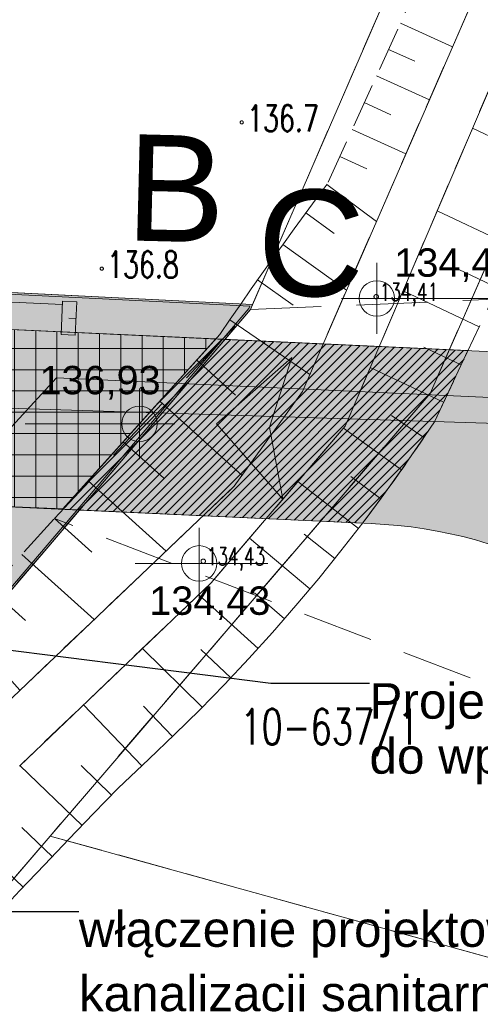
# Model space of a CAD drawing. Header units: centimetres. Extents: x -29333 to 403204, y -464147 to 16641.
# Tile 100 of 134: x 67995 to 69295, y -9830 to -7053. Entities that reach past the tile are written whole.
import ezdxf
from ezdxf.xclip import XClip

# ---------------------------------------------------------------- set-up
doc = ezdxf.new("R2010")
doc.units = ezdxf.units.CM
doc.header["$MEASUREMENT"] = 0
doc.header["$XCLIPFRAME"] = 0
for name, pattern in [('1_OTRK', [175, 125, -50]), ('1_OTRKG', [175, 125, -50]), ('EGKK', [200, 150, -50]), ('Przerywana BARDZO długa', [300, 200, -100])]:
    doc.linetypes.add(name, pattern=pattern)
for name, color, linetype in [('2010 Mlawa_628_1_mdcp_plus_zakres obcięta_13_2020_WYS_SZCZEG_T_0', 7, 'Continuous'), ('2010 Mlawa_628_1_mdcp_plus_zakres obcięta_13_Dzialki', 7, 'Continuous'), ('2010 Mlawa_628_1_mdcp_plus_zakres obcięta_13_Kontury', 7, 'Continuous'), ('2010 Mlawa_628_1_mdcp_plus_zakres obcięta_13_Numery_dzialek', 7, 'Continuous'), ('2010 Mlawa_628_1_mdcp_plus_zakres obcięta_13_OTR_L_1', 7, 'Continuous'), ('2010 Mlawa_628_1_mdcp_plus_zakres obcięta_13_OTR_T_1', 7, 'Continuous'), ('2010 Mlawa_628_1_mdcp_plus_zakres obcięta_13_OTW_L_0', 7, 'Continuous'), ('810-G Ogólne', 7, 'Continuous'), ('IE_Zasilanie#1', 7, 'Continuous'), ('MAPA MDCP', 7, 'Continuous'), ('MF_S kanalizacja', 7, 'Continuous'), ('MF_S przyłącze wodociagowe', 7, 'Continuous'), ('PROJEKTOWANE DROGI', 7, 'Continuous'), ('PZT NOWE', 7, 'Continuous'), ('PZT NOWE PAB', 7, 'Continuous'), ('rexp_Oprawy', 7, 'Continuous'), ('TEREN', 7, 'Continuous')]:
    doc.layers.add(name, color=color, linetype=linetype)
doc.styles.add('GENERATED_STYLE_1', font='arial.ttf')
doc.styles.add('GENERATED_STYLE_11', font='arial.ttf')
doc.styles.add('GENERATED_STYLE_2', font='Simplex.shx')
doc.dimstyles.new('GENERATED_STYLE__5', dxfattribs={"dimtxt": 0.18, "dimasz": 182.4, "dimexe": 0.18, "dimexo": 0.0625, "dimgap": 0.09, "dimtad": 0, "dimtih": 1, "dimtoh": 1, "dimdec": 4, "dimzin": 0, "dimdsep": 46, "dimcen": 0.09, "dimadec": 0, "dimazin": 0, "dimtfac": 1, "dimtdec": 4, "dimtmove": 0, "dimatfit": 3, "dimldrblk": 'ARROWHEAD_11', "dimfxl": 1, "dimtolj": 1, "dimtzin": 0, "dimarcsym": 0})
doc.dimstyles.new('GENERATED_STYLE__6', dxfattribs={"dimtxt": 0.18, "dimasz": 145.92, "dimexe": 0.18, "dimexo": 0.0625, "dimgap": 0.09, "dimtad": 0, "dimtih": 1, "dimtoh": 1, "dimdec": 4, "dimzin": 0, "dimdsep": 46, "dimcen": 0.09, "dimadec": 0, "dimazin": 0, "dimtfac": 1, "dimtdec": 4, "dimtmove": 0, "dimatfit": 3, "dimldrblk": 'ARROWHEAD_5', "dimfxl": 1, "dimtolj": 1, "dimtzin": 0, "dimarcsym": 0})

# ---------------------------------------------------------------- blocks, each defined once
blk = doc.blocks.new('Rysunek_4_13', base_point=(-745725621.2, -588524063.1))
at = {"layer": '2010 Mlawa_628_1_mdcp_plus_zakres obcięta_13_2020_WYS_SZCZEG_T_0', "color": 7, "linetype": 'Continuous', "lineweight": 18}
for centre in [(69000.8, -7834.1), (68512.8, -8580.1)]:
    blk.add_circle(centre, 6.25, dxfattribs=at)
at = {"layer": '2010 Mlawa_628_1_mdcp_plus_zakres obcięta_13_Dzialki', "color": 7, "linetype": 'Continuous', "lineweight": 18}
for p, q in [((72292.8, -972.1), (69152.8, -8107.1)), ((70650.8, -3250.1), (68651.8, -7856.1)), ((63157.8, -7583.1), (68651.8, -7856.1)), ((68651.8, -7856.1), (68645.8, -7870.1)), ((68645.8, -7870.1), (62019.8, -15641.1)), ((69152.8, -8107.1), (68080.8, -9355.1)), ((68080.8, -9355.1), (61356.8, -17185.1)), ((68080.8, -9355.1), (69574.8, -9769.1))]:
    blk.add_line(p, q, dxfattribs=at)
at = {"layer": '2010 Mlawa_628_1_mdcp_plus_zakres obcięta_13_Kontury', "color": 3, "linetype": 'EGKK', "lineweight": 18}
for p, q in [((72292.8, -972.1), (69152.8, -8107.1)), ((68645.8, -7870.1), (70650.8, -3250.1)), ((62019.8, -15641.1), (68645.8, -7870.1)), ((69152.8, -8107.1), (68080.8, -9355.1)), ((68080.8, -9355.1), (61356.8, -17185.1)), ((69574.8, -9769.1), (68080.8, -9355.1))]:
    blk.add_line(p, q, dxfattribs=at)
at = {"layer": '2010 Mlawa_628_1_mdcp_plus_zakres obcięta_13_OTR_L_1', "color": 7, "linetype": '1_OTRKG', "lineweight": 18}
for p, q in [((69279, -6601.3), (68862.5, -7516.6)), ((69165.2, -8186.6), (69630.4, -7201.2)), ((68862.5, -7516.6), (68831.3, -7558.4)), ((68831.3, -7558.4), (68800.3, -7600.3)), ((68800.3, -7600.3), (68769.5, -7642.4)), ((68769.5, -7642.4), (68738.9, -7684.6)), ((68738.9, -7684.6), (68708.5, -7726.9)), ((68708.5, -7726.9), (68678.3, -7769.4)), ((68678.3, -7769.4), (68648.3, -7812)), ((68648.3, -7812), (68618.5, -7854.8)), ((68618.5, -7854.8), (68588.8, -7897.7)), ((68588.8, -7897.7), (68559.4, -7940.8)), ((68559.4, -7940.8), (67866.7, -8710.7)), ((69137.5, -8228.1), (69165.2, -8186.6)), ((69080.8, -8310.5), (69137.5, -8228.1)), ((69022.5, -8391.8), (69080.8, -8310.5)), ((68962.7, -8471.9), (69022.5, -8391.8)), ((68901.4, -8550.9), (68962.7, -8471.9)), ((68838.6, -8628.7), (68901.4, -8550.9)), ((68774.3, -8705.3), (68838.6, -8628.7)), ((68708.6, -8780.7), (68774.3, -8705.3)), ((68641.4, -8854.8), (68708.6, -8780.7)), ((68572.9, -8927.6), (68641.4, -8854.8)), ((68502.9, -8999.1), (68572.9, -8927.6)), ((68431.6, -9069.2), (68502.9, -8999.1)), ((68359, -9138), (68431.6, -9069.2)), ((68273, -9220.3), (68359, -9138)), ((68203.1, -9291.9), (68273, -9220.3)), ((68133.6, -9363.7), (68203.1, -9291.9)), ((68064.5, -9436), (68133.6, -9363.7)), ((67995.7, -9508.6), (68064.5, -9436)), ((67927.3, -9581.5), (67995.7, -9508.6))]:
    blk.add_line(p, q, dxfattribs=at)
at = {"layer": '2010 Mlawa_628_1_mdcp_plus_zakres obcięta_13_OTR_L_1', "color": 7, "linetype": '1_OTRK', "lineweight": 18}
for p, q in [((68792.6, -8101.2), (69420.3, -6660.6)), ((69548.2, -6714.3), (68913.3, -8199.3)), ((68600.4, -8368.5), (68792.6, -8101.2)), ((68913.3, -8199.3), (68535.3, -8641)), ((67866.2, -9066.8), (68600.4, -8368.5)), ((68535.3, -8641), (67993.9, -9157.9))]:
    blk.add_line(p, q, dxfattribs=at)
at = {"layer": '2010 Mlawa_628_1_mdcp_plus_zakres obcięta_13_OTR_L_1', "color": 7, "linetype": 'Continuous', "lineweight": 18}
for p, q in [((69069.1, -7062.4), (69216.1, -7129.3)), ((69035.4, -7136.5), (69109.5, -7170.2)), ((69001.5, -7211.2), (69150.8, -7279.1)), ((68967.2, -7286.5), (69042.5, -7320.7)), ((69504.4, -7468.1), (69272.7, -7358.7)), ((68932.7, -7362.3), (69084.4, -7431.4)), ((68897.9, -7438.8), (68974.4, -7473.7)), ((68861.4, -7518), (69001.2, -7622.4)), ((68802.6, -7597.2), (68881.9, -7655.8)), ((69396, -7697.7), (69172.8, -7592.3)), ((68737.5, -7686.5), (68917.1, -7815.4)), ((69343.3, -7809.3), (69233.8, -7757.6)), ((68666, -7786.9), (68766.8, -7857.9)), ((69291.6, -7918.8), (69076.6, -7817.3)), ((68587.9, -7899), (68813.5, -8053.2)), ((69240.9, -8026.3), (69135.3, -7976.5)), ((68494.5, -8013), (68604.2, -8111.7)), ((69191, -8131.8), (68983.9, -8034.1)), ((68390, -8129.1), (68622.3, -8338.1)), ((69135.2, -8231.4), (69044.2, -8168.8)), ((69072.3, -8322.3), (68908.5, -8204.9)), ((68287.1, -8243.4), (68401.4, -8346.3)), ((68188.2, -8353.4), (68408.2, -8551.4)), ((68950.4, -8487.8), (68779.8, -8355.4)), ((69013.4, -8404), (68929.4, -8341.4)), ((68092.9, -8459.3), (68198.8, -8554.6)), ((68813.9, -8658.1), (68643.3, -8514.9)), ((68883.7, -8572.8), (68798, -8503.6)), ((68001.2, -8561.2), (68205, -8744.5)), ((67913, -8659.3), (68011.1, -8747.5)), ((68667.5, -8826), (68500.3, -8674.5)), ((68741.6, -8742.8), (68657.6, -8669.5)), ((67821.9, -8751.2), (67995.7, -8943.6)), ((68509.9, -8992), (68340.9, -8826.7)), ((68590.7, -8908.7), (68506.2, -8829.1)), ((68339.3, -9156.9), (68174.9, -8985.1)), ((68425.6, -9074.9), (68343.8, -8988.5)), ((68170.7, -9325.4), (67995.7, -9156.2)), ((68254, -9239.8), (68168.6, -9156.2)), ((68004.7, -9499.1), (67836.8, -9340)), ((68086.3, -9413.1), (68000.7, -9331.2))]:
    blk.add_line(p, q, dxfattribs=at)
at = {"layer": '2010 Mlawa_628_1_mdcp_plus_zakres obcięta_13_OTR_T_1', "color": 7, "linetype": 'Continuous', "lineweight": 18}
for centre in [(68621.4, -7342.4), (68226.5, -7755)]:
    blk.add_circle(centre, 4.5, dxfattribs=at)
at = {"layer": '2010 Mlawa_628_1_mdcp_plus_zakres obcięta_13_OTW_L_0', "color": 141, "linetype": 'Continuous', "lineweight": 18, "true_color": 0x59d9ff}
for p, q in [((69420.3, -6660.6), (68792.6, -8101.2)), ((68913.3, -8199.3), (69548.2, -6714.3)), ((68792.6, -8101.2), (68600.4, -8368.5)), ((68535.3, -8641), (68913.3, -8199.3)), ((68600.4, -8368.5), (67866.2, -9066.8)), ((67993.9, -9157.9), (68535.3, -8641))]:
    blk.add_line(p, q, dxfattribs=at)
at = {"layer": '2010 Mlawa_628_1_mdcp_plus_zakres obcięta_13_2020_WYS_SZCZEG_T_0', "color": 7, "linetype": 'Continuous', "lineweight": 18, "char_height": 50, "attachment_point": 7, "style": 'GENERATED_STYLE_2'}
for s, insert in [('\\A1;{\\W0.700000x;\\pql;\\FSimplex.shx;134,41}', (69010.8, -7860.7)), ('\\A1;{\\W0.700000x;\\pql;\\FSimplex.shx;134,43}', (68522.8, -8606.7))]:
    blk.add_mtext(s, dxfattribs=dict(at, insert=insert))
at = {"layer": '2010 Mlawa_628_1_mdcp_plus_zakres obcięta_13_Numery_dzialek', "color": 7, "linetype": 'Continuous', "lineweight": 18, "insert": (68617.4, -8996.9), "char_height": 100, "attachment_point": 1, "style": 'GENERATED_STYLE_2'}
blk.add_mtext('\\A1;{\\W0.700000x;\\pql;\\FSimplex.shx;10-637/1}', dxfattribs=at)
at = {"layer": '2010 Mlawa_628_1_mdcp_plus_zakres obcięta_13_OTR_T_1', "color": 7, "linetype": 'Continuous', "lineweight": 18, "char_height": 75, "attachment_point": 7, "style": 'GENERATED_STYLE_2'}
for s, insert in [('\\A1;{\\W0.700000x;\\pql;\\FSimplex.shx;136.7}', (68636.4, -7368.4)), ('\\A1;{\\W0.700000x;\\pql;\\FSimplex.shx;136.8}', (68241.5, -7781))]:
    blk.add_mtext(s, dxfattribs=dict(at, insert=insert))
blk = doc.blocks.new('Symbol wejścia 21[42]_1', base_point=(68737.1, -8405.2))
at = {"layer": 'PZT NOWE', "linetype": 'Continuous', "lineweight": 15}
blk.add_hatch(color=6, dxfattribs=at).paths.add_polyline_path([(68737.1, -8405.2), (68699.9, -8202.4), (68762.5, -8006), (68550.2, -8192.9)])
at = {"layer": 'PZT NOWE', "color": 6, "linetype": 'Continuous', "lineweight": 15}
for p, q in [((68762.5, -8006), (68550.2, -8192.9)), ((68762.5, -8006), (68699.9, -8202.4)), ((68737.1, -8405.2), (68550.2, -8192.9)), ((68737.1, -8405.2), (68699.9, -8202.4))]:
    blk.add_line(p, q, dxfattribs=at)
blk = doc.blocks.new('ARROWHEAD_11')
at = {"color": 0, "linetype": 'Continuous', "lineweight": 0}
blk.add_line((0, 0), (-1, 0), dxfattribs=at)
at = {"color": 0, "linetype": 'Continuous', "lineweight": 0, "const_width": 0.25, "flags": 128}
blk.add_lwpolyline([(-0.125, 0, 1), (0.125, 0, 1)], format="xyb", close=True, dxfattribs=at)
blk = doc.blocks.new('ARROWHEAD_5')
at = {"linetype": 'Continuous', "lineweight": 0}
blk.add_hatch(color=0, dxfattribs=at).paths.add_polyline_path([(-1, 0.2679), (0, 0), (-1, -0.2679)])
at = {"color": 0, "linetype": 'Continuous', "lineweight": 0}
blk.add_line((0, 0), (-1, 0), dxfattribs=at)

msp = doc.modelspace()

# ---------------------------------------------------------------- hatches: boundary and pattern name
at = {"layer": '810-G Ogólne', "linetype": 'Continuous', "lineweight": 13, "true_color": 0x00bb5e}
h = msp.add_hatch(dxfattribs=at)
h.set_pattern_fill('SIATKA_60X60_0001', color=112, style=0, pattern_type=2)
h.set_pattern_definition([(0, (0, 0), (0, 60), []), (90, (0, 0), (-60, 0), [])])
h.paths.add_polyline_path([(67095.5, -8696.3), (61547.3, -15203.3), (59645, -13581.3), (59736.8, -13473.7), (59356.3, -13149.2), (60653.9, -11627.4), (61034.4, -11951.8), (61268.3, -11677.4), (62482.6, -12712.8, 0.417204), (63049.6, -12670.7), (63094.7, -12617.9, 0.417939), (63044, -12050.9), (62593.1, -11666.4), (63400.7, -10719.3), (63856.4, -11108, 0.415811), (64421.2, -11062.2), (64529, -10935.7), (64224.6, -10676.2), (65522.2, -9154.3), (65826.6, -9413.8), (66218.9, -8953.8), (66736.6, -8347.3, -0.225165), (67764.4, -7916.8), (68548.3, -7953.1), (68117.1, -8432.5), (67702.5, -8415.4, 0.219055)])
at = {"layer": '810-G Ogólne', "linetype": 'Continuous', "lineweight": 13}
h = msp.add_hatch(dxfattribs=at)
h.set_pattern_fill('BLOCZKI_CERAMICZNE_0001', color=5, style=0, pattern_type=2)
h.set_pattern_definition([(45, (0, 0), (-12.7279217, 12.7279217), [])])
h.paths.add_polyline_path([(68116, -8433.6), (68548.3, -7953.1), (69259.8, -7986.1), (69165.2, -8186.6, -0.016138), (68962, -8472.9)])
at = {"layer": 'PROJEKTOWANE DROGI', "linetype": 'Continuous', "lineweight": 0, "true_color": 0x555555, "transparency": 33554559}
for points in [[(67651.1, -18419.9), (68261.2, -18463.7), (70134.4, -12277.2), (71364.5, -8240.8), (72467.5, -4665.6), (73221.8, -2121.1), (73480.8, -1350.1), (73665.8, -815.1, -0.060563), (73803.6, -551.7, -0.165273), (74571.8, -100.1), (75490.3, -13.1, -0.423722), (76408.8, -743.1), (76588.4, -2768.3), (76962.3, -6919), (77660.8, -6865.6), (77576.3, -5928.7), (77251.9, -2339.8), (76958.3, 934.3), (76842.3, 2237.5), (76736.8, 3437.9), (76652.8, 4441), (76600.1, 5097.3), (76579.3, 5371.7), (76560.8, 6104.9), (76586.8, 6886.9), (76648.8, 7664.9), (76738.8, 8339.9), (76850.8, 8958.9), (76984.8, 9573.9), (77131.8, 10124.9), (77258.8, 10558.9), (77627.8, 11766.9), (77856.8, 12518.4), (77192.8, 12730.9), (76983.8, 12046.9), (76949.8, 11935.9), (76834.8, 11683.9), (76720.8, 11522.7), (76641.6, 11445.4), (76570.8, 11368.9), (76385.8, 11244.9), (76273.8, 11187.9), (76099.8, 11134.9), (75932.8, 11102.9), (75803.4, 11105.9), (75666.8, 11125.9), (75343.8, 11186.9), (75325.1, 11197.1), (75279.8, 11209.9), (73550.8, 11710.9), (72386.8, 12048.6), (72103.6, 11377.1), (72798.8, 11174.9), (73826.8, 10877.9), (75148.8, 10508.9), (75365.8, 10439.9), (75512.8, 10381.9), (75661.8, 10290.9), (75799.8, 10168.9), (75923.8, 10025.9), (76002.8, 9911.9), (76081.8, 9754.9), (76144.8, 9551.9), (76171.8, 9369.9), (76166.8, 9188.9), (76138.8, 9028.9), (76035, 8452.5), (75937.8, 7683.9), (75877.8, 6933.9), (75853.8, 6163.9), (75852.9, 6071.2), (75870.8, 5329.9), (75911.8, 4709.9), (75944.2, 4364.5), (75963.8, 4155), (76037.8, 3362.9), (76140.2, 2200.1), (76196.8, 1555.9), (76200.9, 1445.4, -0.379216), (75456.8, 689.9), (74378.8, 586, 0.328004), (73079.8, -457.1), (72859.8, -1138.1), (72666.8, -1900.1), (71889.6, -4504.1), (71107.6, -7083.3, -0.343763), (69804.2, -8011.4), (68574, -7954.3), (68163.5, -8435.8), (68986.8, -8474, -0.491245), (70176.3, -10152.1), (69214, -13316.9), (68108.2, -16904.9)], [(59356.3, -13149.2), (59736.8, -13473.7), (59645, -13581.3), (60558, -14359.8), (61547.3, -15203.3), (62780, -13757.5), (67095.5, -8696.3, -0.231794), (67741.3, -8416.3), (68163.5, -8435.8), (68574, -7954.3), (67764.4, -7916.8, 0.231794), (66715, -8371.9), (66218.9, -8953.8), (65826.6, -9413.8), (65522.2, -9154.3), (64224.6, -10676.2), (64529, -10935.7), (64424.1, -11058.7, -0.407322), (63868.3, -11118.1), (63400.7, -10719.3), (62593.1, -11666.4), (63044, -12050.9, -0.417939), (63094.7, -12617.9), (63049.6, -12670.7, -0.417204), (62482.6, -12712.8), (62181.4, -12456), (61724.8, -12066.7), (61268.3, -11677.4), (61034.4, -11951.8), (60653.9, -11627.4)]]:
    msp.add_hatch(color=251, dxfattribs=at).paths.add_polyline_path(points)
at = {"layer": 'PZT NOWE PAB', "linetype": 'Continuous', "lineweight": 13, "transparency": 33554559}
h = msp.add_hatch(color=1, dxfattribs=at)
h.paths.add_polyline_path([(57732.8, -13005.1), (62019.8, -15641.1), (68645.8, -7870.1), (68651.8, -7856.1), (63157.8, -7583.1)])
h.paths.add_polyline_path([(62018.8, -15634.6), (57740.9, -13004.1), (63159.8, -7588.2), (68644.4, -7860.7), (68641.6, -7867.4)], flags=0)
at = {"layer": 'rexp_Oprawy', "linetype": 'Continuous', "lineweight": 13}
msp.add_hatch(color=211, dxfattribs=at).paths.add_polyline_path([(68111.4, -7940.4), (68151.3, -7942.2), (68155.6, -7848.3), (68115.6, -7846.5)])
at = {"layer": 'TEREN', "linetype": 'Continuous', "lineweight": 0, "true_color": 0x002e17, "transparency": 33554559}
msp.add_hatch(color=108, dxfattribs=at).paths.add_polyline_path([(57732.8, -13005.1), (62019.8, -15641.1), (68163.5, -8435.8), (67741.3, -8416.3, 0.231794), (67095.5, -8696.3), (61547.3, -15203.3), (59645, -13581.3), (59736.8, -13473.7), (59356.3, -13149.2), (60653.9, -11627.4), (61034.4, -11951.8), (61138.6, -11829.6), (60949, -11668), (61046.4, -11553.9), (60817.4, -11358.7), (62815.8, -9015), (63123.9, -9277.7), (63221.2, -9163.5), (64245.4, -10036.8), (63552.8, -10849.1), (63868.3, -11118.1, 0.407322), (64424.1, -11058.7), (64529, -10935.7), (64224.6, -10676.2), (65718.6, -8924.1), (65884.8, -8931.8), (66014.5, -8779.5), (66218.9, -8953.8), (66715, -8371.9, -0.231794), (67764.4, -7916.8), (68574, -7954.3), (68645.8, -7870.1), (68651.8, -7856.1), (63157.8, -7583.1)])

# ---------------------------------------------------------------- linework, layer by layer
at = {"layer": '810-G Ogólne', "color": 7, "linetype": 'Continuous', "lineweight": 13, "flags": 128}
msp.add_lwpolyline([(66218.9, -8953.8), (66736.6, -8347.3, -0.225165), (67764.4, -7916.8), (68548.3, -7953.1), (68117.1, -8432.5), (67702.5, -8415.4, 0.219055), (67095.5, -8696.3), (61547.3, -15203.3)], format="xyb", dxfattribs=at)
msp.add_lwpolyline([(68116, -8433.6), (68548.3, -7953.1), (69259.8, -7986.1), (69165.2, -8186.6, -0.016138), (68962, -8472.9)], format="xyb", close=True, dxfattribs=at)
at = {"layer": 'IE_Zasilanie#1', "color": 1, "linetype": 'Continuous', "lineweight": 20, "flags": 128}
msp.add_lwpolyline([(68115.2, -7855.6), (67768, -7839.9, 0.231202), (66658.4, -8319.6), (65800.5, -9325.8), (65478.6, -9051.4), (64258.8, -10481.9), (63879.1, -10158.2)], format="xyb", dxfattribs=at)
at = {"layer": 'MF_S kanalizacja', "color": 34, "linetype": 'Continuous', "lineweight": 20, "true_color": 0x914800, "flags": 128}
for points in [[(75144.8, 8891.9), (73630.2, 4306), (72456, 1309.6), (71142.1, -1796.7), (72305.2, -2224.5), (70504.6, -8171.9), (68098.3, -8063)], [(67361.7, -8865.2), (68098.3, -8063)]]:
    msp.add_lwpolyline(points, dxfattribs=at)
at = {"layer": 'MF_S przyłącze wodociagowe', "color": 151, "linetype": 'Continuous', "lineweight": 20, "true_color": 0x80c2ff, "flags": 128}
msp.add_lwpolyline([(67264.3, -8776.4), (67840.5, -8144.5), (71713.9, -8265.6), (74090.5, -380.3), (77683.8, 57.8)], dxfattribs=at)
at = {"layer": 'PROJEKTOWANE DROGI', "color": 7, "linetype": 'Continuous', "lineweight": 13, "flags": 128}
for points in [[(71889.6, -4504.1), (71107.6, -7083.3, -0.343763), (69804.2, -8011.4), (68574, -7954.3), (68163.5, -8435.8), (68986.8, -8474, -0.491245), (70176.3, -10152.1), (69214, -13316.9), (68108.2, -16904.9), (67651.1, -18419.9), (68261.2, -18463.7), (70134.4, -12277.2), (71364.5, -8240.8), (72467.5, -4665.6)], [(62780, -13757.5), (67095.5, -8696.3, -0.231794), (67741.3, -8416.3), (68163.5, -8435.8), (68574, -7954.3), (67764.4, -7916.8, 0.231794), (66715, -8371.9), (66218.9, -8953.8)]]:
    msp.add_lwpolyline(points, format="xyb", dxfattribs=at)
at = {"layer": 'PZT NOWE PAB', "color": 5, "linetype": 'Continuous', "lineweight": 13}
for p, q in [((69002.6, -7938.9), (69002.6, -7738.9)), ((68902.6, -7838.9), (69386.3, -7838.9)), ((68332.8, -8292.6), (68332.8, -8092.6)), ((68010.7, -8192.6), (68432.8, -8192.6)), ((68501.4, -8686.2), (68501.4, -8486.2)), ((68320.3, -8586.2), (68694.6, -8586.2))]:
    msp.add_line(p, q, dxfattribs=at)
at = {"layer": 'PZT NOWE PAB', "color": 7, "linetype": 'Przerywana BARDZO długa', "lineweight": 13, "flags": 128}
msp.add_lwpolyline([(68645.8, -7870.1), (69876.7, -7818.6), (71107.6, -7083.3), (71170.7, -7102.4), (70192.5, -10328.5), (69273.9, -8911.8), (68092.9, -8459.3)], close=True, dxfattribs=at)
at = {"layer": 'PZT NOWE PAB', "color": 1, "linetype": 'Continuous', "lineweight": 13, "flags": 128}
for points in [[(63157.8, -7583.1), (68651.8, -7856.1), (68645.8, -7870.1), (62019.8, -15641.1), (57732.8, -13005.1)], [(63157.8, -7583.1), (68651.8, -7856.1), (68645.8, -7870.1), (62019.8, -15641.1), (57732.8, -13005.1)], [(57732.8, -13005.1), (62019.8, -15641.1), (68645.8, -7870.1), (68651.8, -7856.1), (63157.8, -7583.1)], [(57740.9, -13004.1), (63159.8, -7588.2), (68644.4, -7860.7), (68641.6, -7867.4), (62018.8, -15634.6)], [(57740.9, -13004.1), (63159.8, -7588.2), (68644.4, -7860.7), (68641.6, -7867.4), (62018.8, -15634.6)], [(57740.9, -13004.1), (63159.8, -7588.2), (68644.4, -7860.7), (68641.6, -7867.4), (62018.8, -15634.6)], [(62018.8, -15634.6), (57740.9, -13004.1), (63159.8, -7588.2), (68644.4, -7860.7), (68641.6, -7867.4)]]:
    msp.add_lwpolyline(points, close=True, dxfattribs=at)
at = {"layer": 'PZT NOWE PAB', "color": 1, "linetype": 'Continuous', "lineweight": 13}
msp.add_circle((66785.2, -9305.3), 7500, dxfattribs=at)
at = {"layer": 'PZT NOWE PAB', "color": 5, "linetype": 'Continuous', "lineweight": 13}
for centre in [(69002.6, -7838.9), (68332.8, -8192.6), (68501.4, -8586.2)]:
    msp.add_circle(centre, 50, dxfattribs=at)
at = {"layer": 'rexp_Oprawy', "color": 211, "linetype": 'Continuous', "lineweight": 13, "flags": 128}
msp.add_lwpolyline([(68111.4, -7940.4), (68151.3, -7942.2), (68155.6, -7848.3), (68115.6, -7846.5)], close=True, dxfattribs=at)
at = {"layer": 'rexp_Oprawy', "color": 7, "linetype": 'Continuous', "lineweight": 13, "flags": 128}
msp.add_lwpolyline([(68111.4, -7940.4), (68151.3, -7942.2), (68155.6, -7848.3), (68115.6, -7846.5)], close=True, dxfattribs=at)
at = {"layer": 'rexp_Oprawy', "color": 211, "linetype": 'Continuous', "lineweight": 13, "flags": 128}
msp.add_lwpolyline([(68133.5, -7894.3), (68153.4, -7895.2)], dxfattribs=at)
at = {"layer": 'TEREN', "color": 7, "linetype": 'Continuous', "lineweight": 13, "flags": 128}
for points in [[(63157.8, -7583.1), (68651.8, -7856.1), (68645.8, -7870.1), (68574, -7954.3), (67764.4, -7916.8, 0.231794), (66715, -8371.9), (66218.9, -8953.8)], [(61547.3, -15203.3), (67095.5, -8696.3, -0.231794), (67741.3, -8416.3), (68163.5, -8435.8), (62019.8, -15641.1)]]:
    msp.add_lwpolyline(points, format="xyb", dxfattribs=at)

# ---------------------------------------------------------------- block references
at = {"layer": 'MAPA MDCP', "color": 151, "linetype": 'Continuous', "lineweight": 13, "true_color": 0x80c2ff}
ref = msp.add_blockref('Rysunek_4_13', (-745725621.2, -588524063.1), dxfattribs=at)
XClip(ref).set_block_clipping_path([(51157.1316538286, -19056.0251476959), (81475.159538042, -19056.0251476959), (81475.1595380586, -2291.2859517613), (80094.3925547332, -2197.1288595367), (79656.9077541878, 2708.9656158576), (81475.1595380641, 3294.6233514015), (81475.1595380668, 5995.166576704), (79391.2894918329, 5995.1665766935), (79236.5670289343, 4736.0914165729), (78168.8180721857, 4617.3317406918), (77590.5687296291, 5995.1665766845), (53235.899278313, 5995.1665765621), (53338.1891512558, 5713.3646833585), (52818.3323959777, 5714.3082139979), (52685.4063431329, 5995.1665765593), (51157.1316537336, 5995.1665765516)])
at = {"layer": 'PZT NOWE', "color": 6, "linetype": 'Continuous', "lineweight": 15}
msp.add_blockref('Symbol wejścia 21[42]_1', (68737.1, -8405.2), dxfattribs=at)

# ---------------------------------------------------------------- texts
at = {"layer": 'PZT NOWE PAB', "color": 1, "linetype": 'Continuous', "lineweight": 13, "char_height": 300, "attachment_point": 2, "rotation": 358.5881, "style": 'GENERATED_STYLE_11'}
for s, insert in [('\\A1;{\\pqc;\\fArial|b0|i0|c0|p38;B}', (68439.1, -7378.7)), ('\\A1;{\\pqc;\\fArial|b0|i0|c0|p38;C}', (68820.4, -7532.3))]:
    msp.add_mtext(s, dxfattribs=dict(at, insert=insert))
at = {"layer": 'PZT NOWE PAB', "color": 5, "lineweight": 13, "char_height": 80, "attachment_point": 7, "style": 'GENERATED_STYLE_11'}
for s, insert in [('\\A1;{\\pql;\\fArial|b0|i0|c0|p38;134,41}', (69052, -7792.7)), ('\\A1;{\\pql;\\fArial|b0|i0|c0|p38;136,93}', (68050.7, -8124.1)), ('\\A1;{\\pql;\\fArial|b0|i0|c0|p38;134,43}', (68360.3, -8746.2))]:
    msp.add_mtext(s, dxfattribs=dict(at, insert=insert))
at = {"layer": 'PZT NOWE PAB', "color": 7, "linetype": 'Continuous', "lineweight": 13, "insert": (68981.8, -8924.2), "char_height": 100, "attachment_point": 1, "line_spacing_factor": 0.930574, "style": 'GENERATED_STYLE_1'}
msp.add_mtext('\\A1;{\\pql;\\fArial|b0|i0|c238|p38;Projektowana studzienka typu SK-1 - rezerwa\\P\\pql;\\fArial|b0|i0|c238|p38;do wprowadzenia przyłącza teletechnicznego}', dxfattribs=at)
at = {"layer": 'PZT NOWE PAB', "color": 7, "linetype": 'Continuous', "lineweight": 13, "insert": (68161.9, -9567.7), "char_height": 100, "width": 2161.899, "attachment_point": 1, "line_spacing_factor": 1.088542, "style": 'GENERATED_STYLE_1'}
msp.add_mtext('\\A1;{\\pql;\\fArial|b0|i0|c238|p38;włączenie projektowanej kanalizacji sanitarnej do istniejącej sieci kanalizacji sanitarnej \\P\\pql;\\fArial|b0|i0|c238|p38;- wg odrębnego opracowania branży sanitarnej}', dxfattribs=at)

# ---------------------------------------------------------------- leaders
at = {"layer": 'PZT NOWE PAB', "color": 7, "linetype": 'Continuous', "lineweight": 13, "annotation_type": 0, "has_hookline": 1}
for points, dimstyle, hookline_direction, text_width in [([(69747.8, -7823.9), (69347, -6082.9), (69069.3, -6082.9)], 'GENERATED_STYLE__5', 1, 1749.2), ([(67679, -8794.4), (68703.9, -8924.2), (68981.7, -8924.2)], 'GENERATED_STYLE__6', 0, 2809.7), ([(67361.7, -8865.2), (67884, -9567.7), (68161.8, -9567.7)], 'GENERATED_STYLE__6', 0, 2116.6)]:
    msp.add_leader(points, dimstyle=dimstyle, dxfattribs=dict(at, hookline_direction=hookline_direction, text_width=text_width))

doc.saveas('drawing.dxf')
